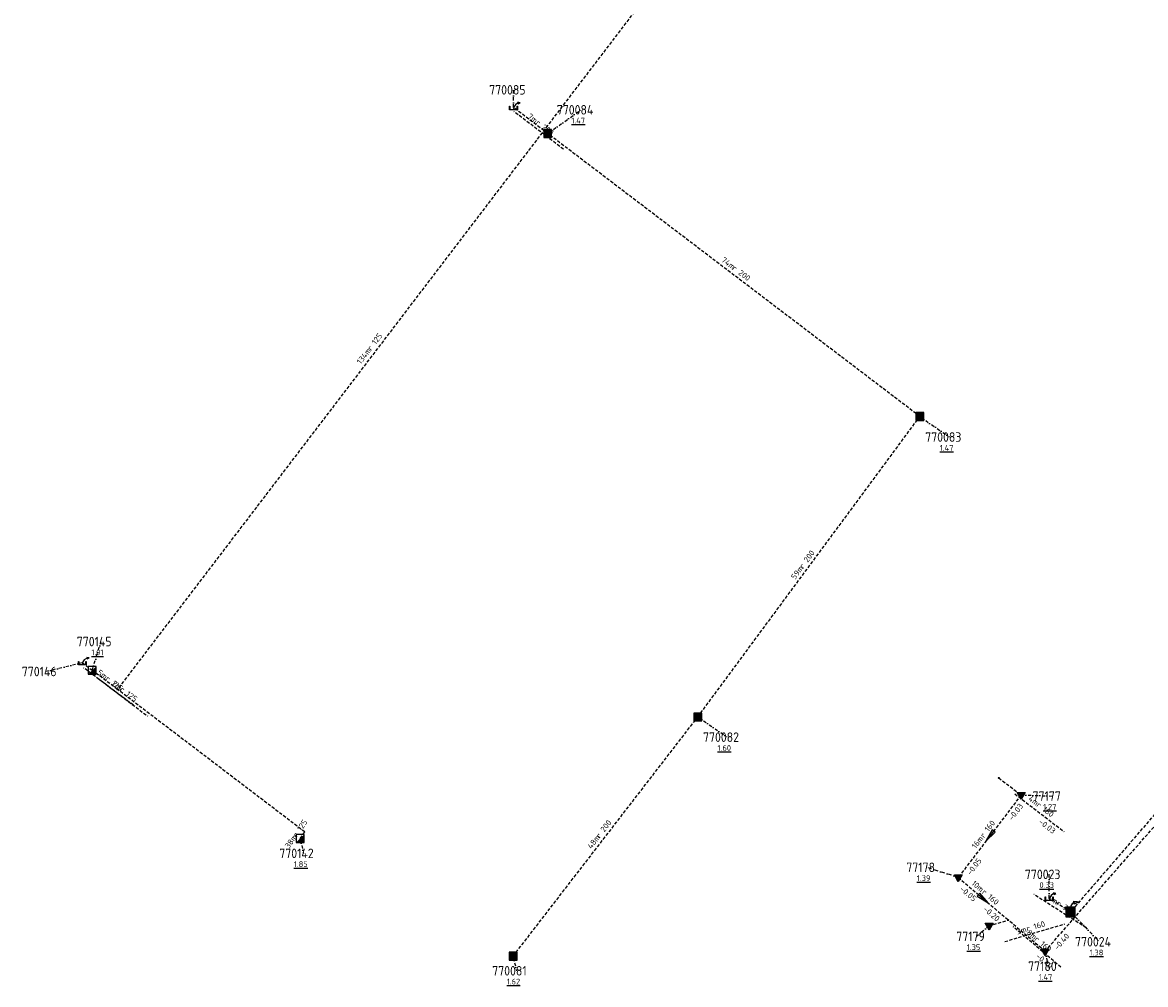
# Model space of a CAD drawing. Extents: x 188323 to 208361, y 565368 to 574910.
# Tile 248 of 256: x 202497 to 202674, y 573261 to 573412. Entities that reach past the tile are written whole.
import ezdxf

# ---------------------------------------------------------------- set-up
doc = ezdxf.new("R2010")
doc.units = 0
doc.linetypes.add('DASHDOT', pattern=[1, 0.5, -0.25, 0, -0.25])
doc.linetypes.add('DASHED', pattern=[0.75, 0.5, -0.25])
doc.layers.get('0').update_dxf_attribs({"linetype": 'CONTINUOUS'})
for name, color, linetype in [('RIO-AFM', 7, 'CONTINUOUS'), ('RIO-BOK', 7, 'CONTINUOUS'), ('RIO-DET', 7, 'CONTINUOUS'), ('RIO-KNP', 7, 'CONTINUOUS'), ('RIO-KNR', 7, 'CONTINUOUS'), ('RIO-LAG_1B', 7, 'DASHED'), ('RIO-LAG_2B', 7, 'DASHED'), ('RIO-LEN', 7, 'CONTINUOUS'), ('RIO-MVD', 1, 'CONTINUOUS'), ('RIO-VRB', 6, 'DASHDOT'), ('RIO-VRH', 7, 'CONTINUOUS')]:
    doc.layers.add(name, color=color, linetype=linetype)
doc.styles.add('RIO-TXT', font='isocp.shx')

# ---------------------------------------------------------------- blocks, each defined once
blk = doc.blocks.new('L_VHR')
blk.add_lwpolyline([(-0.5, 0), (0.5, 0), (-0.5, 0.15), (-0.5, -0.15), (0.5, 0)])
blk = doc.blocks.new('K_UTB')
blk.add_lwpolyline([(0.5, 0.15), (0.5, -0.3), (-0.5, -0.3), (-0.5, 0.15), (-0.45, 0.15), (-0.45, -0.25), (0, -0.25), (0.45, -0.25), (0.45, 0.15)], close=True)
blk.add_lwpolyline([(0.85, 0.6), (0.55, 0.65), (0.614828, 0.459583), (0.850842, 0.598937)])
blk.add_arc((0.85, -0.25), 0.85, 90, 180)
at = {"style": 'RIO-TXT', "flags": 1}
blk.add_attdef('KNOOPNAAM', (2, 2), '', height=1, dxfattribs=at)
blk = doc.blocks.new('K_OVL')
for points in [[(0.6, 0.6), (-0.6, 0.6), (-0.6, -0.6), (0.6, -0.6)], [(1, 1.25), (0.474823, 0.983111), (0.413034, 1.369554)]]:
    blk.add_lwpolyline(points, close=True)
blk.add_arc((0.81571, 0.439293), 0.83139, 77.193131, 168.854604)
blk.add_solid([(-0.6, 0.6), (0.6, 0.6), (-0.6, -0.6), (0.6, -0.6)])
at = {"style": 'RIO-TXT', "flags": 1}
blk.add_attdef('KNOOPNAAM', (2, 2), '', height=1, dxfattribs=at)
blk = doc.blocks.new('K_IPR')
blk.add_lwpolyline([(-0.5, -0.5), (0.5, -0.5), (0.5, 0.5), (-0.5, 0.5)], close=True)
blk.add_solid([(-0.5, 0.5), (0.5, 0.5), (-0.5, -0.5), (0.5, -0.5)])
at = {"style": 'RIO-TXT', "flags": 1}
blk.add_attdef('KNOOPNAAM', (2, 2), '', height=1, dxfattribs=at)
blk = doc.blocks.new('K_PUN')
blk.add_lwpolyline([(0.5, 0.5), (-0.5, 0.5), (-0.5, -0.5), (0.5, -0.5)], close=True)
blk.add_solid([(-0.5, -0.5), (0.5, 0.5), (0.5, -0.5)])
at = {"style": 'RIO-TXT', "flags": 1}
blk.add_attdef('KNOOPNAAM', (2, 2), '', height=1, dxfattribs=at)
blk = doc.blocks.new('K_FIC')
blk.add_circle((0, 0), 0.0625)
at = {"style": 'RIO-TXT', "flags": 1}
blk.add_attdef('KNOOPNAAM', (2, 2), '', height=1, dxfattribs=at)
blk = doc.blocks.new('K_IPD')
blk.add_lwpolyline([(-0.496027, 0.307994), (0.503973, 0.307994), (0.003973, -0.558031)], close=True)
blk.add_solid([(-0.496027, 0.307994), (0.503973, 0.307994), (0.003973, -0.558031)])
at = {"style": 'RIO-TXT', "flags": 1}
blk.add_attdef('KNOOPNAAM', (2, 2), '', height=1, dxfattribs=at)
blk = doc.blocks.new('1183_06______770024____770023_')
at = {"layer": 'RIO-LAG_1B'}
blk.add_line((0, 0), (-8.297, 5.255), dxfattribs=at)
at = {"layer": 'RIO-AFM', "style": 'RIO-TXT'}
blk.add_text('r 315', height=0.9, rotation=327.6315, dxfattribs=at).set_placement((-4.793, 3.6286))
at = {"layer": 'RIO-LEN', "style": 'RIO-TXT'}
blk.add_text('4m', height=0.9, rotation=327.6315, dxfattribs=at).set_placement((-6.1618, 4.4951))
blk = doc.blocks.new('1194_06______770084____770085_')
at = {"layer": 'RIO-LAG_1B'}
blk.add_line((0, 0), (-7.812, 5.952), dxfattribs=at)
at = {"layer": 'RIO-AFM', "style": 'RIO-TXT'}
blk.add_text('r 200', height=0.9, rotation=322.6774, dxfattribs=at).set_placement((-4.4615, 4.029))
at = {"layer": 'RIO-LEN', "style": 'RIO-TXT'}
blk.add_text('7m', height=0.9, rotation=322.6774, dxfattribs=at).set_placement((-5.7504, 5.0105))
blk = doc.blocks.new('1202_06______770143____770145_')
at = {"layer": 'RIO-LAG_1B'}
blk.add_line((0, 0), (-7.845, 5.909), dxfattribs=at)
at = {"layer": 'RIO-AFM', "style": 'RIO-TXT'}
blk.add_text('r 125', height=0.9, rotation=322.9959, dxfattribs=at).set_placement((-4.4839, 4.0047))
at = {"layer": 'RIO-LEN', "style": 'RIO-TXT'}
blk.add_text('5m', height=0.9, rotation=322.9959, dxfattribs=at).set_placement((-5.7782, 4.979))
blk = doc.blocks.new('1203_06______770146____770145_')
at = {"layer": 'RIO-LAG_1B'}
blk.add_line((0, 0), (7.812, -5.952), dxfattribs=at)
at = {"layer": 'RIO-AFM', "style": 'RIO-TXT'}
blk.add_text('r 125', height=0.9, rotation=322.6666, dxfattribs=at).set_placement((3.3501, -1.9236))
at = {"layer": 'RIO-LEN', "style": 'RIO-TXT'}
blk.add_text('2m', height=0.9, rotation=322.6666, dxfattribs=at).set_placement((2.0614, -0.9419))
blk = doc.blocks.new('1218_06______77179_____77141_')
at = {"layer": 'RIO-LAG_2B'}
blk.add_line((0, 0), (9.42, 2.776), dxfattribs=at)
at = {"layer": 'RIO-AFM', "style": 'RIO-TXT'}
blk.add_text('r 160', height=0.9, rotation=16.4187, dxfattribs=at).set_placement((3.5325, 1.5623))
at = {"layer": 'RIO-LEN', "style": 'RIO-TXT'}
blk.add_text('3m', height=0.9, rotation=16.4187, dxfattribs=at).set_placement((1.9786, 1.1044))
blk = doc.blocks.new('1219_06______77180_____77141_')
at = {"layer": 'RIO-LAG_2B'}
blk.add_line((0, 0), (-7.486, 6.357), dxfattribs=at)
at = {"layer": 'RIO-AFM', "style": 'RIO-TXT'}
blk.add_text('r 160', height=0.9, rotation=319.6482, dxfattribs=at).set_placement((-4.2422, 4.26))
at = {"layer": 'RIO-BOK', "style": 'RIO-TXT'}
blk.add_text('-0.40', height=0.9, rotation=319.6482, dxfattribs=at).set_placement((-4.0308, 1.5886))
at = {"layer": 'RIO-LEN', "style": 'RIO-TXT'}
blk.add_text('8m', height=0.9, rotation=319.6482, dxfattribs=at).set_placement((-5.4774, 5.3082))
blk = doc.blocks.new('1230_06______77176_____77177_')
at = {"layer": 'RIO-LAG_2B'}
blk.add_line((0, 0), (7.788, -5.984), dxfattribs=at)
at = {"layer": 'RIO-AFM', "style": 'RIO-TXT'}
blk.add_text('r 160', height=0.9, rotation=322.4352, dxfattribs=at).set_placement((3.3423, -1.9371))
at = {"layer": 'RIO-BOK', "style": 'RIO-TXT'}
blk.add_text('-0.03', height=0.9, rotation=322.4352, dxfattribs=at).set_placement((3.6837, -4.5954))
at = {"layer": 'RIO-LEN', "style": 'RIO-TXT'}
blk.add_text('4m', height=0.9, rotation=322.4352, dxfattribs=at).set_placement((2.0576, -0.9502))

msp = doc.modelspace()

# ---------------------------------------------------------------- linework, layer by layer
at = {"layer": 'RIO-LAG_1B'}
for p, q in [((202593.136, 573413.888), (202511.664, 573307.072)), ((202579.456, 573394.688), (202574.064, 573398.784)), ((202638.112, 573350.08), (202579.456, 573394.688)), ((202603.104, 573302.72), (202638.112, 573350.08)), ((202704.512, 573321.472), (202661.84, 573272)), ((202506.128, 573311.296), (202507.696, 573310.08)), ((202511.664, 573307.072), (202507.696, 573310.08)), ((202574.016, 573265.024), (202603.104, 573302.72)), ((202661.84, 573272), (202658.48, 573274.176))]:
    msp.add_line(p, q, dxfattribs=at)
msp.add_lwpolyline([(202540.464, 573283.584), (202541.168, 573284.608), (202511.664, 573307.072)], dxfattribs=at)
at = {"layer": 'RIO-LAG_2B'}
for p, q in [((202657.824, 573265.792), (202704.16, 573318.72)), ((202650.544, 573293.12), (202654.064, 573290.432)), ((202654.064, 573290.432), (202644.16, 573277.44)), ((202644.16, 573277.44), (202652.032, 573270.72)), ((202649.008, 573269.824), (202652.032, 573270.72)), ((202657.824, 573265.792), (202652.032, 573270.72))]:
    msp.add_line(p, q, dxfattribs=at)
at = {"layer": 'RIO-VRB'}
for p, q in [((202574.07, 573398.79), (202574.0697, 573401.565)), ((202579.46, 573394.68), (202584.7209, 573398.4178)), ((202638.12, 573350.05), (202642.7734, 573346.8447)), ((202507.69, 573310.08), (202509.0833, 573314.6094)), ((202506.13, 573311.27), (202500.4221, 573309.8902)), ((202603.11, 573302.75), (202607.7634, 573299.5447)), ((202654.06, 573290.44), (202659.0579, 573290.2586)), ((202540.46, 573283.56), (202540.9935, 573281.2316)), ((202644.16, 573277.45), (202639.1618, 573279.0298)), ((202658.48, 573274.15), (202658.4795, 573277.925)), ((202661.84, 573272.02), (202666.3872, 573267.2998)), ((202649.01, 573269.8), (202647.0344, 573268.1436)), ((202657.82, 573265.77), (202658.3535, 573263.4416)), ((202574.01, 573265.05), (202574.5435, 573262.7216))]:
    msp.add_line(p, q, dxfattribs=at)

# ---------------------------------------------------------------- block references
at = {"layer": 'RIO-DET'}
for name, p in [('1194_06______770084____770085_', (202581.952, 573392.192)), ('1202_06______770143____770145_', (202514.176, 573304.576)), ('1203_06______770146____770145_', (202508.624, 573308.8)), ('1230_06______77176_____77177_', (202653.056, 573290.624)), ('1183_06______770024____770023_', (202664.336, 573269.504)), ('1218_06______77179_____77141_', (202651.504, 573267.328)), ('1219_06______77180_____77141_', (202660.32, 573263.296))]:
    msp.add_blockref(name, p, dxfattribs=at)
at = {"layer": 'RIO-KNP', "xscale": 1.25, "yscale": 1.25, "zscale": 1.25}
for name, p in [('K_UTB', (202574.064, 573398.784)), ('K_IPR', (202579.456, 573394.688)), ('K_IPR', (202638.112, 573350.08)), ('K_UTB', (202506.128, 573311.296)), ('K_PUN', (202507.696, 573310.08)), ('K_FIC', (202511.664, 573307.072)), ('K_IPR', (202603.104, 573302.72)), ('K_FIC', (202650.544, 573293.12)), ('K_IPD', (202654.064, 573290.432)), ('K_PUN', (202540.464, 573283.584)), ('K_IPD', (202644.16, 573277.44)), ('K_UTB', (202658.48, 573274.176)), ('K_OVL', (202661.84, 573272)), ('K_IPD', (202649.008, 573269.824)), ('K_FIC', (202652.032, 573270.72)), ('K_IPR', (202574.016, 573265.024)), ('K_IPD', (202657.824, 573265.792))]:
    msp.add_blockref(name, p, dxfattribs=at)
at = {"layer": 'RIO-VRH', "xscale": 2, "yscale": 2, "zscale": 2}
for p, rotation in [((202649.11, 573283.945), 232.6828), ((202648.095, 573274.07), 319.3429)]:
    msp.add_blockref('L_VHR', p, dxfattribs=dict(at, rotation=rotation))

# ---------------------------------------------------------------- texts
at = {"layer": 'RIO-AFM', "style": 'RIO-TXT'}
for s, rotation, p in [('r 200', 322.739, (202608.4614, 573373.2719)), ('r 125', 412.6625, (202551.6461, 573360.3891)), ('r 200', 53.4869, (202619.7312, 573326.0464)), ('r 125', 55.1535, (202539.9417, 573283.6906)), ('r 200', 52.3308, (202587.6691, 573283.5641)), ('r 160', 412.6828, (202648.2173, 573283.6063)), ('r 160', 319.3429, (202647.8077, 573274.9796))]:
    msp.add_text(s, height=0.9, rotation=rotation, dxfattribs=at).set_placement(p)
at = {"layer": 'RIO-BOK', "style": 'RIO-TXT'}
for s, rotation, p in [('-0.03', 412.6828, (202652.6822, 573286.3353)), ('-0.05', 412.6828, (202646.1218, 573277.7159)), ('-0.05', 319.3429, (202644.3109, 573275.476)), ('-0.20', 319.3429, (202648.0102, 573272.3025)), ('-0.40', 48.8092, (202659.7954, 573265.9015))]:
    msp.add_text(s, height=0.9, rotation=rotation, dxfattribs=at).set_placement(p)
at = {"layer": 'RIO-KNR', "style": 'RIO-TXT'}
for s, p in [('770085', (202570.2447, 573400.815)), ('770084', (202580.8959, 573397.6678)), ('770083', (202638.9484, 573346.0947)), ('770145', (202505.2583, 573313.8594)), ('770146', (202496.5971, 573309.1402)), ('770082', (202603.9384, 573298.7947)), ('77177', (202655.8704, 573289.5086)), ('770142', (202537.1685, 573280.4816)), ('77178', (202635.9743, 573278.2798)), ('770023', (202654.6545, 573277.175)), ('77179', (202643.8469, 573267.3936)), ('770024', (202662.5622, 573266.5498)), ('77180', (202655.166, 573262.6916)), ('770081', (202570.7185, 573261.9716))]:
    msp.add_text(s, height=1.5, dxfattribs=at).set_placement(p)
at = {"layer": 'RIO-LEN', "style": 'RIO-TXT'}
for s, rotation, p in [('74m', 322.739, (202606.7416, 573374.5787)), ('134m', 412.6625, (202550.0101, 573358.2412)), ('59m', 53.4869, (202618.4462, 573324.3102)), ('38m', 55.1535, (202538.7077, 573281.9178)), ('48m', 52.3308, (202586.3493, 573281.8543)), ('16m', 412.6828, (202646.9091, 573281.8875)), ('10m', 319.3429, (202646.1683, 573276.3859))]:
    msp.add_text(s, height=0.9, rotation=rotation, dxfattribs=at).set_placement(p)
at = {"layer": 'RIO-MVD', "style": 'RIO-TXT'}
for s, p in [('%%U1.47', (202583.1909, 573396.2678)), ('%%U1.47', (202641.2434, 573344.6947)), ('%%U1.01', (202507.5533, 573312.4594)), ('%%U1.60', (202606.2334, 573297.3947)), ('%%U1.27', (202657.5279, 573288.1086)), ('%%U1.85', (202539.4635, 573279.0816)), ('%%U1.39', (202637.6318, 573276.8798)), ('%%U0.33', (202656.9495, 573275.775)), ('%%U1.35', (202645.5044, 573265.9936)), ('%%U1.38', (202664.8572, 573265.1498)), ('%%U1.47', (202656.8235, 573261.2916)), ('%%U1.62', (202573.0135, 573260.5716))]:
    msp.add_text(s, height=0.9, dxfattribs=at).set_placement(p)

doc.saveas('drawing.dxf')
